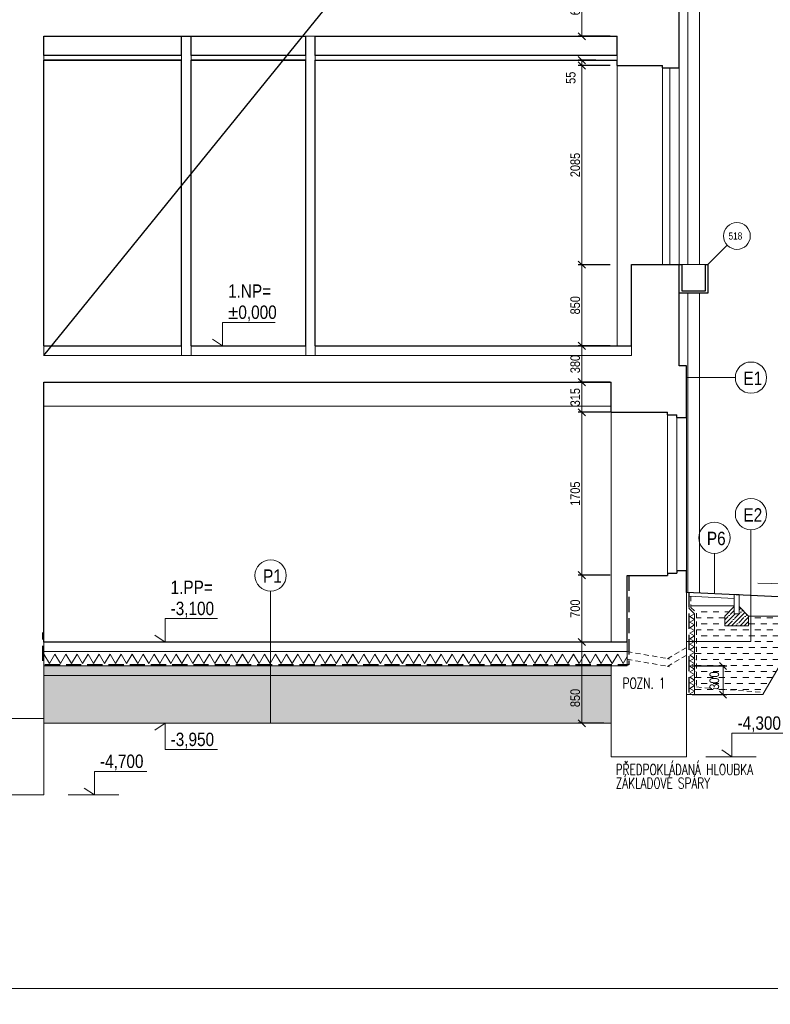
# Model space of a CAD drawing. Header units: millimetres. Extents: x -300958 to -108039, y 30118 to 292543.
# Tile 29 of 256: x -223756 to -215900, y 63017 to 73322. Entities that reach past the tile are written whole.
import ezdxf
from ezdxf.enums import TextEntityAlignment as Align

# ---------------------------------------------------------------- set-up
doc = ezdxf.new("R2010")
doc.units = ezdxf.units.MM
doc.header["$MEASUREMENT"] = 0
doc.linetypes.add('DGN Style 2', pattern=[879.857395, 527.914437, -351.942958])
doc.linetypes.add('DGN Style 3', pattern=[888.558256, 634.684469, -253.873788])
doc.layers.get('0').update_dxf_attribs({"lineweight": 13})
doc.layers.get('Defpoints').update_dxf_attribs({"color": 3, "lineweight": 13})
for name, color, linetype, lineweight in [('dims', 7, 'Continuous', 9), ('ETAPY', 7, 'Continuous', 0), ('legenda', 7, 'Continuous', 13), ('Materiály', 1, 'Continuous', 13), ('navrh', 1, 'Continuous', 9), ('popis', 7, 'Continuous', 9), ('PSV', 7, 'Continuous', 13), ('RAMECEK', 7, 'Continuous', 0), ('tenka', 7, 'Continuous', 13), ('výškové kóty', 7, 'Continuous', 13), ('walls', 7, 'Continuous', 13)]:
    doc.layers.add(name, color=color, linetype=linetype, lineweight=lineweight)
doc.styles.add('STYLE-0', font='ARIALN.TTF')
doc.styles.add('Style-Arial', font='arial.ttf')
doc.dimstyles.new('arch', dxfattribs={"dimscale": 50, "dimtxt": 2.5, "dimasz": 2.5, "dimexe": 1.25, "dimexo": 0.9, "dimtad": 1, "dimdec": 0, "dimtxsty": 'STYLE-0', "dimblk": 'ARCHTICK', "dimcen": 2.5, "dimadec": 0, "dimazin": 0, "dimtfac": 1, "dimtdec": 0, "dimtmove": 2, "dimatfit": 3, "dimldrblk": 'ARCHTICK', "dimfxl": 0, "dimarcsym": 0})
pattern_1 = [(37.5, (0, 0), (-1.574834, 48.170594), [0, -38, 0, -42.5, 0, -40.625]), (7.5, (0, 0), (44.244418, 70.553652), [0, -20.5, 0, -34.25, 0, -13.125]), (327.5, (-30.75, 0), (77.8535465, 0.141476), [0, -12.5, 0, -45, 0, -58.75]), (317.5, (-30.75, 0), (75.153165, 21.94189), [0, -6.25, 0, -29.5, 0, -33.75])]

# ---------------------------------------------------------------- blocks, each defined once
blk = doc.blocks.new('_ArchTick')
at = {"color": 0, "linetype": 'ByBlock', "flags": 128}
blk.add_lwpolyline([(-0.5, -0.5), (0.5, 0.5)], dxfattribs=at)
blk = doc.blocks.new('*D628')
at = {"layer": 'Defpoints', "color": 0, "linetype": 'Continuous'}
for p in [(-217653, 73778), (-217873, 73148), (-217503, 73148)]:
    blk.add_point(p, dxfattribs=at)
at = {"layer": 'dims', "color": 0, "linetype": 'Continuous', "lineweight": -2}
for p, q in [((-217728, 73778), (-217910, 73778)), ((-217578, 73148), (-217910, 73148))]:
    blk.add_line(p, q, dxfattribs=at)
at = {"layer": 'dims', "linetype": 'Continuous', "lineweight": 0}
blk.add_line((-217873, 73778), (-217873, 73148), dxfattribs=at)
at = {"layer": 'dims', "linetype": 'Continuous', "lineweight": 0, "xscale": 75, "yscale": 75, "zscale": 75}
for p, rotation in [((-217873, 73778), 90), ((-217873, 73148), 270)]:
    blk.add_blockref('_ArchTick', p, dxfattribs=dict(at, rotation=rotation))
at = {"layer": 'dims', "color": 0, "linetype": 'Continuous', "insert": (-217942, 73463), "char_height": 100, "attachment_point": 5, "rotation": 90, "style": 'STYLE-0'}
blk.add_mtext('630', dxfattribs=at)
blk = doc.blocks.new('*D639')
at = {"layer": 'Defpoints', "color": 0, "linetype": 'Continuous'}
for p in [(-217653, 72898), (-217873, 72843), (-217503, 72843)]:
    blk.add_point(p, dxfattribs=at)
at = {"layer": 'dims', "color": 0, "linetype": 'Continuous', "lineweight": -2}
for p, q in [((-217728, 72898), (-217910, 72898)), ((-217578, 72843), (-217910, 72843))]:
    blk.add_line(p, q, dxfattribs=at)
at = {"layer": 'dims', "linetype": 'Continuous', "lineweight": 0}
blk.add_line((-217873, 72898), (-217873, 72843), dxfattribs=at)
at = {"layer": 'dims', "linetype": 'Continuous', "lineweight": 0, "xscale": 75, "yscale": 75, "zscale": 75}
for p, rotation in [((-217873, 72898), 90), ((-217873, 72843), 270)]:
    blk.add_blockref('_ArchTick', p, dxfattribs=dict(at, rotation=rotation))
at = {"layer": 'dims', "color": 0, "linetype": 'Continuous', "insert": (-217989, 72714), "char_height": 100, "attachment_point": 5, "rotation": 90, "style": 'STYLE-0'}
blk.add_mtext('55', dxfattribs=at)
blk = doc.blocks.new('*D640')
at = {"layer": 'Defpoints', "color": 0, "linetype": 'Continuous'}
for p in [(-217653, 72843), (-217873, 70758), (-217503, 70758)]:
    blk.add_point(p, dxfattribs=at)
at = {"layer": 'dims', "color": 0, "linetype": 'Continuous', "lineweight": -2}
for p, q in [((-217728, 72843), (-217910, 72843)), ((-217578, 70758), (-217910, 70758))]:
    blk.add_line(p, q, dxfattribs=at)
at = {"layer": 'dims', "linetype": 'Continuous', "lineweight": 0}
blk.add_line((-217873, 72843), (-217873, 70758), dxfattribs=at)
at = {"layer": 'dims', "linetype": 'Continuous', "lineweight": 0, "xscale": 75, "yscale": 75, "zscale": 75}
for p, rotation in [((-217873, 72843), 90), ((-217873, 70758), 270)]:
    blk.add_blockref('_ArchTick', p, dxfattribs=dict(at, rotation=rotation))
at = {"layer": 'dims', "color": 0, "linetype": 'Continuous', "insert": (-217942, 71801), "char_height": 100, "attachment_point": 5, "rotation": 90, "style": 'STYLE-0'}
blk.add_mtext('2085', dxfattribs=at)
blk = doc.blocks.new('*D641')
at = {"layer": 'Defpoints', "color": 0, "linetype": 'Continuous'}
for p in [(-217653, 70758), (-217873, 69908), (-217503, 69908)]:
    blk.add_point(p, dxfattribs=at)
at = {"layer": 'dims', "color": 0, "linetype": 'Continuous', "lineweight": -2}
for p, q in [((-217728, 70758), (-217910, 70758)), ((-217578, 69908), (-217910, 69908))]:
    blk.add_line(p, q, dxfattribs=at)
at = {"layer": 'dims', "linetype": 'Continuous', "lineweight": 0}
blk.add_line((-217873, 70758), (-217873, 69908), dxfattribs=at)
at = {"layer": 'dims', "linetype": 'Continuous', "lineweight": 0, "xscale": 75, "yscale": 75, "zscale": 75}
for p, rotation in [((-217873, 70758), 90), ((-217873, 69908), 270)]:
    blk.add_blockref('_ArchTick', p, dxfattribs=dict(at, rotation=rotation))
at = {"layer": 'dims', "color": 0, "linetype": 'Continuous', "insert": (-217942, 70333), "char_height": 100, "attachment_point": 5, "rotation": 90, "style": 'STYLE-0'}
blk.add_mtext('850', dxfattribs=at)
blk = doc.blocks.new('*D642')
at = {"layer": 'Defpoints', "color": 0, "linetype": 'Continuous'}
for p in [(-217653, 69908), (-217873, 69528), (-217503, 69528)]:
    blk.add_point(p, dxfattribs=at)
at = {"layer": 'dims', "color": 0, "linetype": 'Continuous', "lineweight": -2}
for p, q in [((-217728, 69908), (-217910, 69908)), ((-217578, 69528), (-217910, 69528))]:
    blk.add_line(p, q, dxfattribs=at)
at = {"layer": 'dims', "linetype": 'Continuous', "lineweight": 0}
blk.add_line((-217873, 69908), (-217873, 69528), dxfattribs=at)
at = {"layer": 'dims', "linetype": 'Continuous', "lineweight": 0, "xscale": 75, "yscale": 75, "zscale": 75}
for p, rotation in [((-217873, 69908), 90), ((-217873, 69528), 270)]:
    blk.add_blockref('_ArchTick', p, dxfattribs=dict(at, rotation=rotation))
at = {"layer": 'dims', "color": 0, "linetype": 'Continuous', "insert": (-217942, 69718), "char_height": 100, "attachment_point": 5, "rotation": 90, "style": 'STYLE-0'}
blk.add_mtext('380', dxfattribs=at)
blk = doc.blocks.new('*D643')
at = {"layer": 'Defpoints', "color": 0, "linetype": 'Continuous'}
for p in [(-217653, 69528), (-217873, 69213), (-217503, 69213)]:
    blk.add_point(p, dxfattribs=at)
at = {"layer": 'dims', "color": 0, "linetype": 'Continuous', "lineweight": -2}
for p, q in [((-217728, 69528), (-217910, 69528)), ((-217578, 69213), (-217910, 69213))]:
    blk.add_line(p, q, dxfattribs=at)
at = {"layer": 'dims', "linetype": 'Continuous', "lineweight": 0}
blk.add_line((-217873, 69528), (-217873, 69213), dxfattribs=at)
at = {"layer": 'dims', "linetype": 'Continuous', "lineweight": 0, "xscale": 75, "yscale": 75, "zscale": 75}
for p, rotation in [((-217873, 69528), 90), ((-217873, 69213), 270)]:
    blk.add_blockref('_ArchTick', p, dxfattribs=dict(at, rotation=rotation))
at = {"layer": 'dims', "color": 0, "linetype": 'Continuous', "insert": (-217942, 69371), "char_height": 100, "attachment_point": 5, "rotation": 90, "style": 'STYLE-0'}
blk.add_mtext('315', dxfattribs=at)
blk = doc.blocks.new('*D644')
at = {"layer": 'Defpoints', "color": 0, "linetype": 'Continuous'}
for p in [(-217653, 69213), (-217873, 67508), (-217503, 67508)]:
    blk.add_point(p, dxfattribs=at)
at = {"layer": 'dims', "color": 0, "linetype": 'Continuous', "lineweight": -2}
for p, q in [((-217728, 69213), (-217910, 69213)), ((-217578, 67508), (-217910, 67508))]:
    blk.add_line(p, q, dxfattribs=at)
at = {"layer": 'dims', "linetype": 'Continuous', "lineweight": 0}
blk.add_line((-217873, 69213), (-217873, 67508), dxfattribs=at)
at = {"layer": 'dims', "linetype": 'Continuous', "lineweight": 0, "xscale": 75, "yscale": 75, "zscale": 75}
for p, rotation in [((-217873, 69213), 90), ((-217873, 67508), 270)]:
    blk.add_blockref('_ArchTick', p, dxfattribs=dict(at, rotation=rotation))
at = {"layer": 'dims', "color": 0, "linetype": 'Continuous', "insert": (-217942, 68361), "char_height": 100, "attachment_point": 5, "rotation": 90, "style": 'STYLE-0'}
blk.add_mtext('1705', dxfattribs=at)
blk = doc.blocks.new('*D645')
at = {"layer": 'Defpoints', "color": 0, "linetype": 'Continuous'}
for p in [(-217653, 67508), (-217873, 66808), (-217503, 66808)]:
    blk.add_point(p, dxfattribs=at)
at = {"layer": 'dims', "color": 0, "linetype": 'Continuous', "lineweight": -2}
for p, q in [((-217728, 67508), (-217910, 67508)), ((-217578, 66808), (-217910, 66808))]:
    blk.add_line(p, q, dxfattribs=at)
at = {"layer": 'dims', "linetype": 'Continuous', "lineweight": 0}
blk.add_line((-217873, 67508), (-217873, 66808), dxfattribs=at)
at = {"layer": 'dims', "linetype": 'Continuous', "lineweight": 0, "xscale": 75, "yscale": 75, "zscale": 75}
for p, rotation in [((-217873, 67508), 90), ((-217873, 66808), 270)]:
    blk.add_blockref('_ArchTick', p, dxfattribs=dict(at, rotation=rotation))
at = {"layer": 'dims', "color": 0, "linetype": 'Continuous', "insert": (-217942, 67158), "char_height": 100, "attachment_point": 5, "rotation": 90, "style": 'STYLE-0'}
blk.add_mtext('700', dxfattribs=at)
blk = doc.blocks.new('*D867')
at = {"layer": 'Defpoints', "color": 0, "linetype": 'Continuous'}
for p in [(-217653, 66808), (-217873, 65958), (-217568, 65958)]:
    blk.add_point(p, dxfattribs=at)
at = {"layer": 'dims', "color": 0, "linetype": 'Continuous', "lineweight": -2}
for p, q in [((-217728, 66808), (-217910, 66808)), ((-217643, 65958), (-217910, 65958))]:
    blk.add_line(p, q, dxfattribs=at)
at = {"layer": 'dims', "linetype": 'Continuous', "lineweight": 0}
blk.add_line((-217873, 66808), (-217873, 65958), dxfattribs=at)
at = {"layer": 'dims', "linetype": 'Continuous', "lineweight": 0, "xscale": 75, "yscale": 75, "zscale": 75}
for p, rotation in [((-217873, 66808), 90), ((-217873, 65958), 270)]:
    blk.add_blockref('_ArchTick', p, dxfattribs=dict(at, rotation=rotation))
at = {"layer": 'dims', "color": 0, "linetype": 'Continuous', "insert": (-217942, 66223), "char_height": 100, "attachment_point": 5, "rotation": 90, "style": 'STYLE-0'}
blk.add_mtext('850', dxfattribs=at)
blk = doc.blocks.new('*D947')
at = {"layer": 'Defpoints', "color": 0, "linetype": 'Continuous'}
for p in [(-216792, 66558), (-216792, 66258), (-216395, 66258)]:
    blk.add_point(p, dxfattribs=at)
at = {"layer": 'dims', "color": 0, "linetype": 'Continuous', "lineweight": -2}
for p, q in [((-216717, 66558), (-216357, 66558)), ((-216717, 66258), (-216357, 66258))]:
    blk.add_line(p, q, dxfattribs=at)
at = {"layer": 'dims', "linetype": 'Continuous', "lineweight": 0}
blk.add_line((-216395, 66558), (-216395, 66258), dxfattribs=at)
at = {"layer": 'dims', "linetype": 'Continuous', "lineweight": 0, "xscale": 75, "yscale": 75, "zscale": 75}
for p, rotation in [((-216395, 66558), 90), ((-216395, 66258), 270)]:
    blk.add_blockref('_ArchTick', p, dxfattribs=dict(at, rotation=rotation))
at = {"layer": 'dims', "color": 0, "linetype": 'Continuous', "insert": (-216486, 66405), "char_height": 100, "attachment_point": 5, "rotation": 90, "style": 'STYLE-0'}
blk.add_mtext('300', dxfattribs=at)

msp = doc.modelspace()

# ---------------------------------------------------------------- hatches: boundary and pattern name
at = {"layer": 'Materiály', "linetype": 'Continuous'}
h = msp.add_hatch(dxfattribs=at)
h.set_pattern_fill('DASH', color=256, scale=500, style=0)
h.paths.add_polyline_path([(-216377.6, 67079.6), (-216277.6, 67179.6), (-216277.6, 67188.2), (-216732.6, 67188.2), (-216732.6, 67171.5), (-216672.6, 67111.5), (-216672.6, 66815.1), (-216102.6, 66815.1), (-216102.6, 67078.2), (-216127.6, 67078.2), (-216127.6, 66979.6), (-216377.6, 66979.6)])
h.paths.add_polyline_path([(-216102.6, 66815.1), (-216691.6, 66815.1), (-216692.6, 66814.5), (-216692.6, 66258.2), (-215977.6, 66258.2), (-215504.2, 67078.2), (-216102.6, 67078.2)])
h.paths.add_polyline_path([(-216562.2, 66289.7), (-216562.2, 66520.6), (-216410, 66520.6), (-216410, 66289.7)], flags=24)
at = {"layer": 'Materiály', "linetype": 'Continuous', "lineweight": 0}
h = msp.add_hatch(dxfattribs=at)
h.set_pattern_fill('ANSI35', color=256, scale=250, style=0)
h.paths.add_polyline_path([(-216277.6, 67104.6), (-216277.6, 67179.6), (-216377.6, 67079.6), (-216377.6, 66979.6), (-216127.6, 66979.6), (-216127.6, 67079.6), (-216227.6, 67179.6), (-216227.6, 67104.6)])
h = msp.add_hatch(dxfattribs=at)
h.set_pattern_fill('ANSI35', color=256, scale=250, style=0)
h.paths.add_polyline_path([(-221129.8, 66458.2), (-221129.8, 66558.2), (-223502.6, 66558.2), (-223502.6, 66458.2)])
h.paths.add_polyline_path([(-217567.6, 66458.2), (-217567.6, 66558.2), (-221129.8, 66558.2), (-221129.8, 66458.2)])
at = {"layer": 'Materiály', "linetype": 'Continuous'}
h = msp.add_hatch(dxfattribs=at)
h.set_pattern_fill('AR-SAND', color=256, scale=25, style=0)
h.set_pattern_definition(pattern_1)
h.paths.add_polyline_path([(-221129.8, 66358.2), (-221129.8, 66458.2), (-223502.6, 66458.2), (-223502.6, 66358.2)])
h.paths.add_polyline_path([(-217567.6, 66358.2), (-217567.6, 66458.2), (-221129.8, 66458.2), (-221129.8, 66358.2)])
h = msp.add_hatch(dxfattribs=at)
h.set_pattern_fill('AR-SAND', color=256, scale=25, style=0)
h.set_pattern_definition(pattern_1)
h.paths.add_polyline_path([(-221129.8, 65958.2), (-221129.8, 66358.2), (-223502.6, 66358.2), (-223502.6, 65958.2)])
h.paths.add_polyline_path([(-221129.8, 66358.2), (-221129.8, 65958.2), (-217567.6, 65958.2), (-217567.6, 66358.2)])
h.paths.add_polyline_path([(-218018.5, 66108), (-218018.5, 66338.9), (-217866.3, 66338.9), (-217866.3, 66108)], flags=24)

# ---------------------------------------------------------------- linework, layer by layer
at = {"layer": 'dims', "linetype": 'Continuous', "flags": 128}
msp.add_lwpolyline([(-216030, 67425), (-215440.2, 67412.3), (-215570.3, 67360), (-215440.2, 67412.3), (-215567.9, 67470.1)], dxfattribs=at)
at = {"layer": 'ETAPY', "linetype": 'Continuous', "lineweight": 30}
msp.add_line((-223502.6, 69808.2), (-217502.6, 77208.2), dxfattribs=at)
at = {"layer": 'legenda', "linetype": 'Continuous'}
for p, q in [((-216777.6, 69575.4), (-216266.4, 69575.4)), ((-216102.6, 67982.2), (-216102.6, 66815.1)), ((-216777.6, 66815.1), (-216102.6, 66815.1))]:
    msp.add_line(p, q, dxfattribs=at)
at = {"layer": 'legenda', "linetype": 'Continuous', "lineweight": 0}
for p, q in [((-216485.5, 67736), (-216485.5, 67314.4)), ((-221129.8, 67341.6), (-221129.8, 65958.2))]:
    msp.add_line(p, q, dxfattribs=at)
for centre in [(-216102.6, 69575.4), (-216102.6, 68146), (-216485.5, 67899.7), (-221129.8, 67505.4)]:
    msp.add_circle(centre, 163.8, dxfattribs=at)
at = {"layer": 'Materiály', "linetype": 'Continuous'}
for p, q in [((-216765.1, 70758.2), (-216765.1, 74498.2)), ((-216640.1, 70758.2), (-216640.1, 74498.2)), ((-220662.6, 73148.2), (-220762.6, 73148.2)), ((-223502.6, 72898.2), (-223502.6, 72948.2)), ((-222062.6, 72898.2), (-222062.6, 72948.2)), ((-217027.6, 72818.2), (-217027.6, 70758.2)), ((-216952.6, 72818.2), (-216952.6, 70758.2)), ((-216765.1, 67327.6), (-216765.1, 70458.2)), ((-216640.1, 67321.7), (-216640.1, 70458.2)), ((-222062.6, 69908.2), (-222062.6, 69808.2)), ((-221962.6, 69908.2), (-221962.6, 69808.2)), ((-220762.6, 69908.2), (-220762.6, 69808.2)), ((-220662.6, 69908.2), (-220662.6, 69808.2)), ((-216977.6, 67530.7), (-216977.6, 69185.7)), ((-216877.6, 67558.2), (-216877.6, 69158.2)), ((-216752.6, 67163.2), (-216692.6, 67103.2)), ((-223502.6, 66008.2), (-224112.6, 66008.2))]:
    msp.add_line(p, q, dxfattribs=at)
at = {"layer": 'Materiály', "linetype": 'Continuous', "lineweight": 0}
msp.add_line((-220662.6, 72948.2), (-217502.6, 72948.2), dxfattribs=at)
at = {"layer": 'Materiály', "linetype": 'DGN Style 3', "lineweight": 30, "ltscale": 0.25}
msp.add_line((-216752.6, 67328.2), (-216752.6, 66258.2), dxfattribs=at)
at = {"layer": 'Materiály', "linetype": 'Continuous', "flags": 128}
for points in [[(-221962.6, 72948.2), (-221962.6, 72898.2), (-221962.6, 72898.2), (-221962.6, 72898.2), (-220762.6, 72898.2), (-220762.6, 72948.2), (-221962.6, 72948.2), (-221962.6, 72948.2)], [(-220662.6, 72948.2), (-220662.6, 72898.2), (-220662.6, 72898.2), (-220662.6, 72898.2), (-217502.6, 72898.2), (-217502.6, 72948.2), (-220662.6, 72948.2), (-220662.6, 72948.2)]]:
    msp.add_lwpolyline(points, close=True, dxfattribs=at)
at = {"layer": 'Materiály', "linetype": 'DGN Style 3', "lineweight": 30, "ltscale": 0.25, "flags": 128}
msp.add_lwpolyline([(-217382.6, 67503.2), (-217382.6, 66568.2), (-223512.6, 66568.2), (-223512.6, 66908.2)], dxfattribs=at)
at = {"layer": 'Materiály', "linetype": 'Continuous', "flags": 128}
for points in [[(-216692.6, 66583.6), (-216742.6, 66612.4), (-216692.6, 66641.3), (-216742.6, 66670.2), (-216692.6, 66699), (-216742.6, 66727.9), (-216692.6, 66756.8), (-216742.6, 66785.6), (-216692.6, 66814.5), (-216742.6, 66843.4), (-216692.6, 66872.2), (-216742.6, 66901.1), (-216692.6, 66930), (-216742.6, 66958.8), (-216692.6, 66987.7), (-216742.6, 67016.6), (-216692.6, 67045.4), (-216742.6, 67074.3), (-216692.6, 67103.2), (-216692.6, 67103.2)], [(-221077.7, 66683.2), (-221135.5, 66583.2), (-221193.2, 66683.2), (-221250.9, 66583.2), (-221308.7, 66683.2), (-221366.4, 66583.2), (-221424.1, 66683.2), (-221481.9, 66583.2), (-221539.6, 66683.2), (-221597.3, 66583.2), (-221655.1, 66683.2), (-221712.8, 66583.2), (-221770.5, 66683.2), (-221828.3, 66583.2), (-221886, 66683.2), (-221943.7, 66583.2), (-222001.5, 66683.2), (-222059.2, 66583.2), (-222117, 66683.2), (-222174.7, 66583.2), (-222232.4, 66683.2), (-222290.2, 66583.2), (-222347.9, 66683.2), (-222405.6, 66583.2), (-222463.4, 66683.2), (-222521.1, 66583.2), (-222578.8, 66683.2), (-222636.6, 66583.2), (-222694.3, 66683.2), (-222752, 66583.2), (-222809.8, 66683.2), (-222867.5, 66583.2), (-222925.2, 66683.2), (-222983, 66583.2), (-223040.7, 66683.2), (-223098.4, 66583.2), (-223156.2, 66683.2), (-223213.9, 66583.2), (-223271.7, 66683.2), (-223329.4, 66583.2), (-223387.1, 66683.2), (-223444.9, 66583.2), (-223502.6, 66683.2), (-223502.6, 66683.2)], [(-218652.8, 66683.2), (-218710.6, 66583.2), (-218768.3, 66683.2), (-218826.1, 66583.2), (-218883.8, 66683.2), (-218941.5, 66583.2), (-218999.3, 66683.2), (-219057, 66583.2), (-219114.7, 66683.2), (-219172.5, 66583.2), (-219230.2, 66683.2), (-219287.9, 66583.2), (-219345.7, 66683.2), (-219403.4, 66583.2), (-219461.1, 66683.2), (-219518.9, 66583.2), (-219576.6, 66683.2), (-219634.3, 66583.2), (-219692.1, 66683.2), (-219749.8, 66583.2), (-219807.5, 66683.2), (-219865.3, 66583.2), (-219923, 66683.2), (-219980.8, 66583.2), (-220038.5, 66683.2), (-220096.2, 66583.2), (-220154, 66683.2), (-220211.7, 66583.2), (-220269.4, 66683.2), (-220327.2, 66583.2), (-220384.9, 66683.2), (-220442.6, 66583.2), (-220500.4, 66683.2), (-220558.1, 66583.2), (-220615.8, 66683.2), (-220673.6, 66583.2), (-220731.3, 66683.2), (-220789, 66583.2), (-220846.8, 66683.2), (-220904.5, 66583.2), (-220962.3, 66683.2), (-221020, 66583.2), (-221077.7, 66683.2), (-221077.7, 66683.2)], [(-217397.6, 66656.5), (-217439.9, 66583.2), (-217497.7, 66683.2), (-217555.4, 66583.2), (-217498.1, 66683.2), (-217555.9, 66583.2), (-217613.6, 66683.2), (-217671.4, 66583.2), (-217729.1, 66683.2), (-217786.8, 66583.2), (-217844.6, 66683.2), (-217902.3, 66583.2), (-217960, 66683.2), (-218017.8, 66583.2), (-218075.5, 66683.2), (-218133.2, 66583.2), (-218191, 66683.2), (-218248.7, 66583.2), (-218306.4, 66683.2), (-218364.2, 66583.2), (-218421.9, 66683.2), (-218479.6, 66583.2), (-218537.4, 66683.2), (-218595.1, 66583.2), (-218652.8, 66683.2), (-218652.8, 66683.2)], [(-216692.6, 66583.6), (-216742.6, 66554.7), (-216692.6, 66525.8), (-216742.6, 66497), (-216692.6, 66468.1), (-216742.6, 66439.2), (-216692.6, 66410.4), (-216742.6, 66381.5), (-216692.6, 66352.6), (-216742.6, 66323.8), (-216692.6, 66294.9), (-216742.6, 66266), (-216729, 66258.2)]]:
    msp.add_lwpolyline(points, dxfattribs=at)
at = {"layer": 'navrh', "linetype": 'Continuous', "lineweight": 30}
for p, q in [((-223502.6, 72898.2), (-222062.6, 72898.2)), ((-215397.4, 67263.1), (-216777.6, 67328.2)), ((-217397.6, 66808.2), (-223502.6, 66808.2))]:
    msp.add_line(p, q, dxfattribs=at)
at = {"layer": 'navrh', "linetype": 'Continuous'}
for p, q in [((-216827.6, 70758.2), (-216577.6, 70758.2)), ((-216754.5, 67287), (-216280, 67264.7)), ((-215977.6, 66258.2), (-215397.4, 67263.1)), ((-216732.6, 67188.2), (-216277.6, 67188.2)), ((-216692.6, 67103.2), (-216692.6, 66258.2)), ((-216377.6, 67079.6), (-216277.6, 67179.6)), ((-216227.6, 67179.6), (-216127.6, 67079.6)), ((-216377.6, 66979.6), (-216377.6, 67079.6)), ((-216127.6, 67079.6), (-216127.6, 66979.6)), ((-215504.2, 67078.2), (-216127.6, 67078.2)), ((-216127.6, 66979.6), (-216377.6, 66979.6)), ((-217397.6, 66808.2), (-217397.6, 66558.2)), ((-223502.6, 66708.2), (-217397.6, 66708.2)), ((-223502.6, 66558.2), (-217397.6, 66558.2)), ((-223502.6, 66458.2), (-217567.6, 66458.2)), ((-216777.6, 66258.2), (-215977.6, 66258.2))]:
    msp.add_line(p, q, dxfattribs=at)
at = {"layer": 'navrh', "linetype": 'DGN Style 2', "lineweight": 0, "ltscale": 0.1}
for p, q in [((-216732.6, 67288.2), (-216732.6, 67171.5)), ((-216732.6, 67171.5), (-216672.6, 67111.5)), ((-216672.6, 67111.5), (-216672.6, 66338.2)), ((-217397.6, 66708.2), (-216954.4, 66630)), ((-216977.6, 66634.1), (-216777.6, 66749.6)), ((-217397.6, 66628.2), (-216954.4, 66550)), ((-216977.6, 66554.1), (-216777.6, 66669.6)), ((-216672.6, 66338.2), (-215977.6, 66279.8))]:
    msp.add_line(p, q, dxfattribs=at)
at = {"layer": 'navrh', "linetype": 'Continuous', "lineweight": 30, "flags": 128}
msp.add_lwpolyline([(-216852.6, 70458.2), (-216852.6, 70758.2), (-216827.6, 70758.2), (-216827.6, 70483.2), (-216577.6, 70483.2), (-216577.6, 70758.2), (-216552.6, 70758.2), (-216552.6, 70458.2), (-216852.6, 70458.2)], dxfattribs=at)
at = {"layer": 'navrh', "linetype": 'Continuous', "flags": 128}
msp.add_lwpolyline([(-216277.6, 67304.6), (-216227.6, 67304.6), (-216227.6, 67104.6), (-216277.6, 67104.6), (-216277.6, 67304.6)], dxfattribs=at)
at = {"layer": 'PSV', "linetype": 'Continuous', "lineweight": 0}
msp.add_line((-216350.3, 70960.4), (-216552.6, 70758.2), dxfattribs=at)
msp.add_circle((-216250.1, 71058.2), 140.1, dxfattribs=at)
at = {"layer": 'RAMECEK', "linetype": 'Continuous', "lineweight": 0, "flags": 128}
for points in [[(-236732.6, 63182.5), (-205232.6, 63182.5), (-205232.6, 87932.5), (-236732.6, 87932.5)], [(-236732.6, 38432.5), (-205232.6, 38432.5), (-205232.6, 63182.5), (-236732.6, 63182.5)]]:
    msp.add_lwpolyline(points, close=True, dxfattribs=at)
at = {"layer": 'tenka', "linetype": 'Continuous'}
for p, q in [((-217502.6, 72843.2), (-217502.6, 69908.2)), ((-216852.6, 72818.2), (-216852.6, 70758.2)), ((-217567.6, 66808.2), (-217567.6, 69213.2)), ((-216777.6, 69158.2), (-216777.6, 67558.2)), ((-216777.6, 67328.2), (-216777.6, 65608.2)), ((-223502.6, 65208.2), (-223502.6, 66808.2)), ((-217567.6, 66568.2), (-217567.6, 65608.2)), ((-223502.6, 65958.2), (-217567.6, 65958.2)), ((-217567.6, 65608.2), (-216777.6, 65608.2)), ((-217567.6, 65608.2), (-216777.6, 65608.2)), ((-226512.6, 65208.2), (-223502.6, 65208.2))]:
    msp.add_line(p, q, dxfattribs=at)
at = {"layer": 'tenka', "linetype": 'Continuous', "lineweight": 0}
for p, q in [((-223502.6, 69908.2), (-223502.6, 69808.2)), ((-217352.6, 69908.2), (-217352.6, 69808.2)), ((-223502.6, 69808.2), (-217352.6, 69808.2)), ((-223502.6, 69278.2), (-217567.6, 69278.2))]:
    msp.add_line(p, q, dxfattribs=at)
at = {"layer": 'výškové kóty', "linetype": 'DGN Style 2', "lineweight": 0}
for p, q in [((-216575.8, 65608.2), (-216027.1, 65608.2)), ((-223247.4, 65208.2), (-222698.7, 65208.2))]:
    msp.add_line(p, q, dxfattribs=at)
at = {"layer": 'výškové kóty', "linetype": 'Continuous', "lineweight": 0, "flags": 128}
for points in [[(-221084, 70153.6), (-221632.7, 70153.6), (-221632.7, 69908.2), (-221739.2, 69978.6)], [(-221685.5, 67053.6), (-222234.1, 67053.6), (-222234.1, 66808.2), (-222340.6, 66878.6)], [(-221685.5, 65682.7), (-222234.1, 65682.7), (-222234.1, 65958.2), (-222340.6, 65887.7)], [(-215752.8, 65853.6), (-216301.5, 65853.6), (-216301.5, 65608.2), (-216407.9, 65678.6)], [(-222424.4, 65453.6), (-222973.1, 65453.6), (-222973.1, 65208.2), (-223079.5, 65278.6)]]:
    msp.add_lwpolyline(points, dxfattribs=at)
at = {"layer": 'walls', "linetype": 'Continuous', "lineweight": 30}
for p, q in [((-216852.6, 72818.2), (-216852.6, 74648.2)), ((-223502.6, 72948.2), (-223502.6, 73148.2)), ((-223502.6, 73148.2), (-220762.6, 73148.2)), ((-222062.6, 72948.2), (-222062.6, 73148.2)), ((-221962.6, 72948.2), (-221962.6, 73148.2)), ((-220762.6, 72948.2), (-220762.6, 73148.2)), ((-220662.6, 73148.2), (-217502.6, 73148.2)), ((-220662.6, 72948.2), (-220662.6, 73148.2)), ((-217502.6, 72948.2), (-217502.6, 73148.2)), ((-223502.6, 69908.2), (-223502.6, 72898.2)), ((-222062.6, 69908.2), (-222062.6, 72898.2)), ((-221962.6, 72898.2), (-220762.6, 72898.2)), ((-221962.6, 69908.2), (-221962.6, 72898.2)), ((-220762.6, 69908.2), (-220762.6, 72898.2)), ((-220662.6, 72898.2), (-217502.6, 72898.2)), ((-220662.6, 69908.2), (-220662.6, 72898.2)), ((-217502.6, 72843.2), (-217502.6, 72898.2)), ((-217502.6, 72843.2), (-217027.6, 72843.2)), ((-217027.6, 72818.2), (-217027.6, 72843.2)), ((-217027.6, 72818.2), (-216852.6, 72818.2)), ((-217352.6, 69908.2), (-217352.6, 70758.2)), ((-217352.6, 70758.2), (-216852.6, 70758.2)), ((-216852.6, 69698.2), (-216852.6, 70758.2)), ((-223502.6, 69908.2), (-222062.6, 69908.2)), ((-221962.6, 69908.2), (-220762.6, 69908.2)), ((-220662.6, 69908.2), (-217352.6, 69908.2)), ((-216777.6, 69698.2), (-216852.6, 69698.2)), ((-216777.6, 69158.2), (-216777.6, 69698.2)), ((-223502.6, 66808.2), (-223502.6, 69528.2)), ((-223502.6, 69528.2), (-217567.6, 69528.2)), ((-217567.6, 69213.2), (-217567.6, 69528.2)), ((-217567.6, 69213.2), (-216977.6, 69213.2)), ((-216977.6, 69185.7), (-216977.6, 69213.2)), ((-216977.6, 69185.7), (-216877.6, 69185.7)), ((-216877.6, 69158.2), (-216877.6, 69185.7)), ((-216877.6, 69158.2), (-216777.6, 69158.2)), ((-217397.6, 66808.2), (-217397.6, 67503.2)), ((-217397.6, 67503.2), (-216977.6, 67503.2)), ((-216977.6, 67530.7), (-216877.6, 67530.7)), ((-216977.6, 67530.7), (-216977.6, 67503.2)), ((-216877.6, 67558.2), (-216777.6, 67558.2)), ((-216877.6, 67558.2), (-216877.6, 67530.7)), ((-216777.6, 67328.2), (-216777.6, 67558.2))]:
    msp.add_line(p, q, dxfattribs=at)
at = {"layer": 'walls', "linetype": 'Continuous', "lineweight": 30, "flags": 128}
for points in [[(-222062.6, 72948.2), (-223502.6, 72948.2)], [(-222062.6, 72898.2), (-223502.6, 72898.2)], [(-220762.6, 72948.2), (-221962.6, 72948.2)], [(-220762.6, 72898.2), (-221962.6, 72898.2)], [(-217502.6, 72948.2), (-220662.6, 72948.2)]]:
    msp.add_lwpolyline(points, dxfattribs=at)

# ---------------------------------------------------------------- texts
at = {"layer": 'legenda', "linetype": 'Continuous', "lineweight": 0, "char_height": 140, "attachment_point": 1, "style": 'STYLE-0'}
for s, insert, width in [('E1', (-216181.4, 69638.1), 298.375), ('E2', (-216181.4, 68208.7), 298.375), ('P6', (-216564.3, 67962.5), 1046.843), ('P1', (-221208.5, 67568.2), 1046.843)]:
    msp.add_mtext(s, dxfattribs=dict(at, insert=insert, width=width))
at = {"layer": 'popis', "linetype": 'Continuous', "char_height": 112, "attachment_point": 4, "rotation": 0.00116, "line_spacing_factor": 0.765173, "style": 'Style-Arial'}
for s, insert in [('{\\Fromans|c238;\\W0.71429;POZN. 1}', (-217446.3, 66376.9)), ('{\\Fromans|c238;\\W0.71429;PŘEDPOKLÁDANÁ HLOUBKA\\PZÁKLADOVÉ SPÁRY}', (-217518.1, 65402.8))]:
    msp.add_mtext(s, dxfattribs=dict(at, insert=insert))
at = {"layer": 'PSV', "linetype": 'Continuous', "lineweight": 0, "style": 'STYLE-0'}
msp.add_text('518', height=75, dxfattribs=at).set_placement((-216266, 71058.2), align=Align.MIDDLE_CENTER)
at = {"layer": 'výškové kóty', "linetype": 'Continuous', "lineweight": 0, "char_height": 140, "width": 1046.843, "style": 'STYLE-0'}
for s, insert, attachment_point in [('1.NP=', (-221575, 70551.2), 1), ('±0,000', (-221575, 70330.5), 1), ('1.PP=', (-222176.4, 67451.2), 1), ('-3,100', (-222176.4, 67230.5), 1), ('-4,300', (-216243.7, 66030.5), 1), ('-3,950', (-222176.4, 65693.8), 7), ('-4,700', (-222915.3, 65630.5), 1)]:
    msp.add_mtext(s, dxfattribs=dict(at, insert=insert, attachment_point=attachment_point))

# ---------------------------------------------------------------- dimensions: what is measured, and where the dimension line sits
at = {"layer": 'dims', "linetype": 'Continuous'}
for base, p1, p2, picture, middle in [((-217872.6, 73148.2), (-217653.1, 73778.2), (-217502.6, 73148.2), '*D628', (-217942.4, 73463.2)), ((-217872.6, 70758.2), (-217653.1, 72843.2), (-217502.6, 70758.2), '*D640', (-217942.4, 71800.7)), ((-217872.6, 69908.2), (-217653.1, 70758.2), (-217502.6, 69908.2), '*D641', (-217942.4, 70333.2)), ((-217872.6, 69528.2), (-217653.1, 69908.2), (-217502.6, 69528.2), '*D642', (-217942.4, 69718.2)), ((-217872.6, 69213.2), (-217653.1, 69528.2), (-217502.6, 69213.2), '*D643', (-217942.4, 69370.7)), ((-217872.6, 67508.2), (-217653.1, 69213.2), (-217502.6, 67508.2), '*D644', (-217942.4, 68360.7)), ((-217872.6, 66808.2), (-217653.1, 67508.2), (-217502.6, 66808.2), '*D645', (-217942.4, 67158.2))]:
    dim = msp.add_linear_dim(base=base, p1=p1, p2=p2, angle=90, dimstyle='arch', override={"dimtxt": 2, "dimasz": 1.5, "dimexe": 0.75, "dimexo": 1.5, "dimgap": 0.375, "dimcen": 0.05, "dimclrd": 256, "dimlwd": 0}, dxfattribs=at)
    dim.commit()
    dim.dimension.update_dxf_attribs({"geometry": picture, "text_midpoint": middle})
for base, p1, p2, picture, middle in [((-217872.6, 72843.2), (-217653.1, 72898.2), (-217502.6, 72843.2), '*D639', (-217989.3, 72714.2)), ((-217872.6, 65958.2), (-217653.1, 66808.2), (-217567.6, 65958.2), '*D867', (-217942.4, 66223.4)), ((-216395, 66258.2), (-216792, 66558.2), (-216792, 66258.2), '*D947', (-216486.1, 66405.2))]:
    dim = msp.add_linear_dim(base=base, p1=p1, p2=p2, angle=90, dimstyle='arch', override={"dimtxt": 2, "dimasz": 1.5, "dimexe": 0.75, "dimexo": 1.5, "dimgap": 0.375, "dimcen": 0.05, "dimclrd": 256, "dimlwd": 0}, dxfattribs=at)
    dim.commit()
    dim.dimension.update_dxf_attribs({"geometry": picture, "text_midpoint": middle, "dimtype": 160})

doc.saveas('drawing.dxf')
